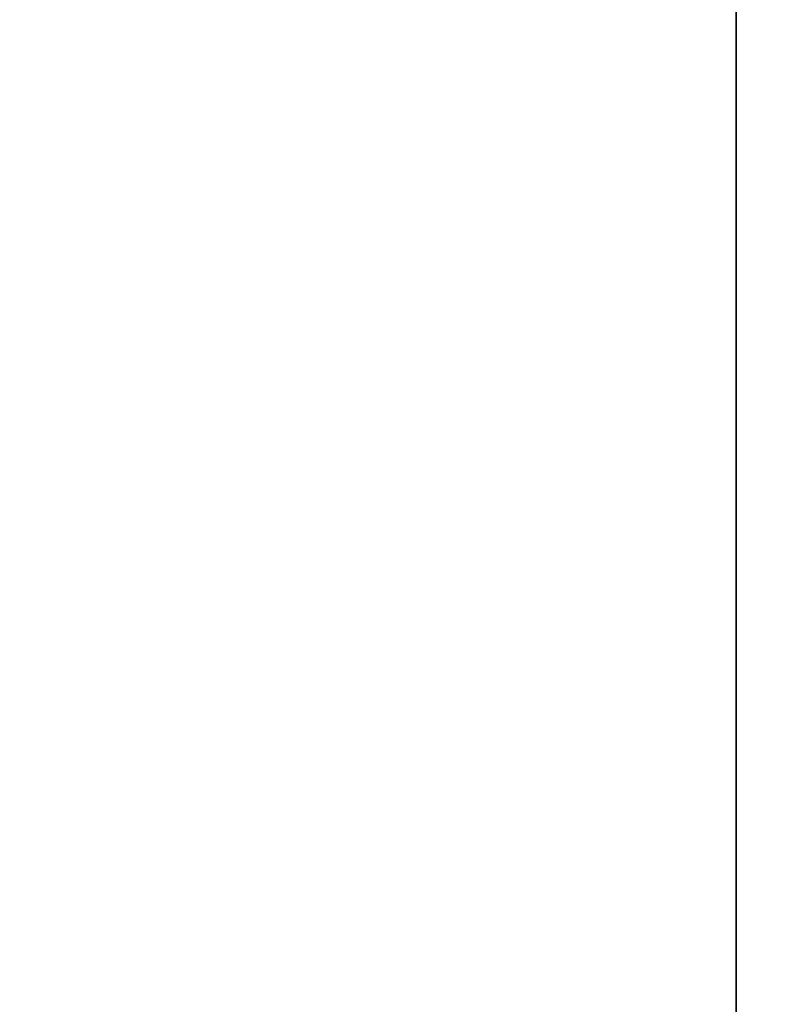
# Model space of a CAD drawing. Header units: millimetres. Extents: x 0 to 80, y -56 to 65.
# Tile 245 of 256: x 17.242 to 17.735, y -23.419 to -22.784. Entities that reach past the tile are written whole.
import ezdxf

# ---------------------------------------------------------------- set-up
doc = ezdxf.new("R2010")
doc.units = ezdxf.units.MM
doc.header["$LTSCALE"] = 25.4
doc.layers.get('0').update_dxf_attribs({"true_color": 0xff5454})

# ---------------------------------------------------------------- blocks, each defined once
blk = doc.blocks.new('SPIKE-LED-S-9101.STL')
at = {"color": 250, "true_color": 0x262626}
mesh = blk.add_polyface(dxfattribs=at)
corners = [(20.01463, -29.11997, 118.72852), (17.70438, -20.39757, 104.63593), (17.70438, -32.07476, 115.5741), (20.01463, -17.44278, 107.79036)]
mesh.append_faces([[corners[k] for k in face] for face in [(0, 1, 2), (1, 0, 3)]], dxfattribs={"vtx0": -1, "color": 250})
mesh = blk.add_polyface(dxfattribs=at)
corners = [(17.70438, -22.531, 80.41683), (20.01463, -23.29631, 75.2115), (20.01463, -25.48578, 77.26241), (17.70438, -20.34152, 78.36592)]
mesh.append_faces([[corners[k] for k in face] for face in [(0, 1, 2), (1, 0, 3)]], dxfattribs={"vtx0": -1, "color": 250})
mesh = blk.add_polyface(dxfattribs=at)
corners = [(17.70438, -32.07476, 115.5741), (16.28174, -23.6037, 101.21318), (16.28174, -35.28089, 112.15134), (17.70438, -20.39757, 104.63593)]
mesh.append_faces([[corners[k] for k in face] for face in [(0, 1, 2), (1, 0, 3)]], dxfattribs={"vtx0": -1, "color": 250})
mesh = blk.add_polyface(dxfattribs=at)
corners = [(16.28174, -23.70381, 87.94139), (17.70438, -24.72047, 82.46774), (17.70438, -26.90994, 84.51864), (16.28174, -21.51434, 85.89048)]
mesh.append_faces([[corners[k] for k in face] for face in [(0, 1, 2), (1, 0, 3)]], dxfattribs={"vtx0": -1, "color": 250})

msp = doc.modelspace()

# ---------------------------------------------------------------- block references
at = {"color": 0}
msp.add_blockref('SPIKE-LED-S-9101.STL', (0, 0), dxfattribs=at)

doc.saveas('drawing.dxf')
